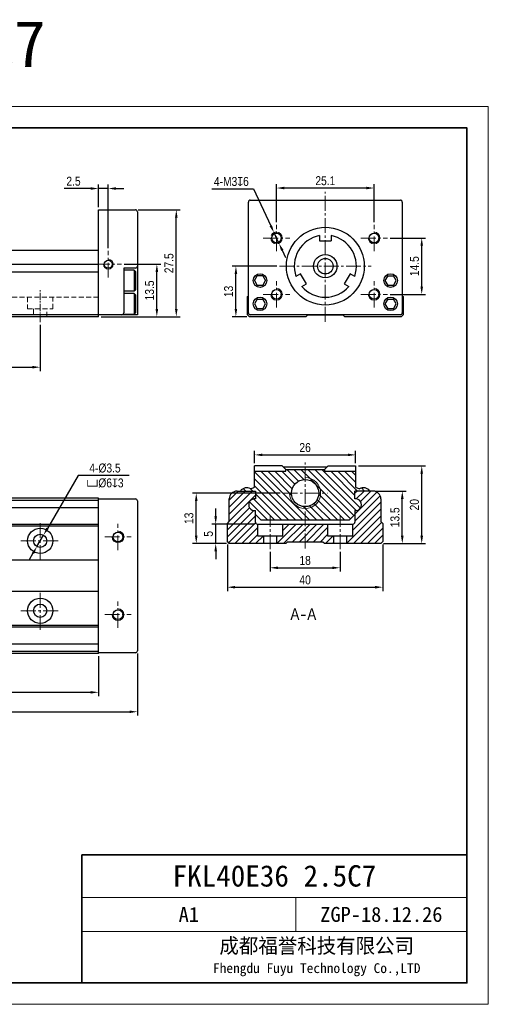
# Model space of a CAD drawing. Header units: millimetres. Extents: x 100 to 1557, y 30 to 283.
# Tile 8 of 16: x 683 to 804, y 30 to 283. Entities that reach past the tile are written whole.
import ezdxf

# ---------------------------------------------------------------- set-up
doc = ezdxf.new("R2010")
doc.units = ezdxf.units.MM
doc.linetypes.add('CENTER2', pattern=[28.575, 19.05, -3.175, 3.175, -3.175])
doc.linetypes.add('DASHED', pattern=[19.05, 12.7, -6.35])
doc.layers.get('Defpoints').update_dxf_attribs({"lineweight": 13})
for name, color, linetype, lineweight in [('剖面', 252, 'Continuous', 5), ('小粗', 7, 'Continuous', 25), ('标注', 3, 'Continuous', 13), ('点划线', 1, 'CENTER2', 13), ('粗线', 7, 'Continuous', 35), ('细线', 7, 'Continuous', 13), ('虚线', 253, 'DASHED', 13)]:
    doc.layers.add(name, color=color, linetype=linetype, lineweight=lineweight)
doc.styles.add('3.5', font='ARIALN.TTF', dxfattribs={"height": 2.3})
doc.styles.add('图号', font='txt', dxfattribs={"height": 3.5})
doc.dimstyles.new('A4—对齐', dxfattribs={"dimtxt": 2.3, "dimasz": 2, "dimexe": 1, "dimexo": 0.7, "dimgap": 0.7, "dimtad": 1, "dimdec": 1, "dimzin": 9, "dimdsep": 46, "dimtxsty": '3.5', "dimcen": 2.5, "dimadec": 0, "dimazin": 0, "dimtm": 1e-09, "dimtfac": 1, "dimtdec": 1, "dimtmove": 0, "dimatfit": 3, "dimfxl": 0, "dimtolj": 1, "dimarcsym": 0})
doc.dimstyles.new('A4—水平', dxfattribs={"dimtxt": 2.3, "dimasz": 2, "dimexe": 1, "dimexo": 0.7, "dimgap": 0.7, "dimtad": 1, "dimtih": 1, "dimtoh": 1, "dimdec": 1, "dimzin": 12, "dimdsep": 46, "dimtxsty": '3.5', "dimcen": 2.5, "dimadec": 0, "dimazin": 0, "dimtm": 1e-09, "dimtfac": 1, "dimtdec": 1, "dimtmove": 0, "dimatfit": 3, "dimfxl": 0, "dimtolj": 1, "dimarcsym": 0})

# ---------------------------------------------------------------- blocks, each defined once
blk = doc.blocks.new('A4图框')
at = {"layer": '粗线'}
for p in [(202, 5), (292, 35)]:
    blk.add_line(p, (202, 35), dxfattribs=at)
blk.add_lwpolyline([(5, 205), (292, 205), (292, 5), (5, 5)], close=True, dxfattribs=at)
at = {"layer": '细线'}
for p, q in [((292, 25), (202, 25)), ((252, 17), (252, 25)), ((292, 17), (202, 17))]:
    blk.add_line(p, q, dxfattribs=at)
blk.add_lwpolyline([(0, 210), (297, 210), (297, 0), (0, 0)], close=True, dxfattribs=at)
at = {"layer": '细线', "insert": (256.89, 11), "char_height": 3.5, "width": 70.2104, "attachment_point": 5, "style": '图号'}
blk.add_mtext('成都福誉科技有限公司\\P{\\H0.65714x;Fhengdu Fuyu Technology Co.,LTD}', dxfattribs=at)
blk = doc.blocks.new('*D95')
at = {"layer": 'Defpoints', "color": 0, "transparency": 16777216}
for p in [(553.41, 120.3), (703.41, 120.3), (703.41, 110.3)]:
    blk.add_point(p, dxfattribs=at)
at = {"layer": '标注', "color": 0, "lineweight": -2, "transparency": 16777216}
for p, q in [((553.41, 119.6), (553.41, 109.3)), ((703.41, 119.6), (703.41, 109.3)), ((555.41, 110.3), (701.41, 110.3))]:
    blk.add_line(p, q, dxfattribs=at)
at = {"layer": '标注', "color": 0, "transparency": 16777216}
for points in [[(555.41, 110.63), (555.41, 109.97), (553.41, 110.3)], [(701.41, 110.63), (701.41, 109.97), (703.41, 110.3)]]:
    blk.add_solid(points, dxfattribs=at)
at = {"layer": '标注', "color": 0, "transparency": 16777216, "insert": (628.41, 112.18), "char_height": 2.3, "width": 17.3777, "attachment_point": 5, "style": '3.5'}
blk.add_mtext('\\A1;100', dxfattribs=at)
blk = doc.blocks.new('*D97')
at = {"layer": 'Defpoints', "color": 0, "transparency": 16777216}
for p in [(504.41, 120.5), (713.41, 121), (713.41, 105.3)]:
    blk.add_point(p, dxfattribs=at)
at = {"layer": '标注', "color": 0, "lineweight": -2, "transparency": 16777216}
for p, q in [((504.41, 119.8), (504.41, 104.3)), ((713.41, 120.3), (713.41, 104.3)), ((506.41, 105.3), (711.41, 105.3))]:
    blk.add_line(p, q, dxfattribs=at)
at = {"layer": '标注', "color": 0, "transparency": 16777216}
for points in [[(506.41, 105.63), (506.41, 104.97), (504.41, 105.3)], [(711.41, 105.63), (711.41, 104.97), (713.41, 105.3)]]:
    blk.add_solid(points, dxfattribs=at)
at = {"layer": '标注', "color": 0, "transparency": 16777216, "insert": (608.91, 107.18), "char_height": 2.3, "width": 21.1351, "attachment_point": 5, "style": '3.5'}
blk.add_mtext('\\A1;159', dxfattribs=at)
blk = doc.blocks.new('*D102')
at = {"layer": 'Defpoints', "color": 0, "transparency": 16777216}
for p in [(568.41, 205.55), (688.41, 205.55), (688.41, 193.99)]:
    blk.add_point(p, dxfattribs=at)
at = {"layer": '标注', "color": 0, "lineweight": -2, "transparency": 16777216}
for p, q in [((568.41, 204.85), (568.41, 192.99)), ((688.41, 204.85), (688.41, 192.99)), ((570.41, 193.99), (686.41, 193.99))]:
    blk.add_line(p, q, dxfattribs=at)
at = {"layer": '标注', "color": 0, "transparency": 16777216}
for points in [[(570.41, 194.32), (570.41, 193.66), (568.41, 193.99)], [(686.41, 194.32), (686.41, 193.66), (688.41, 193.99)]]:
    blk.add_solid(points, dxfattribs=at)
at = {"layer": '标注', "color": 0, "transparency": 16777216, "insert": (628.41, 195.86), "char_height": 2.3, "width": 26.6642, "attachment_point": 5, "style": '3.5'}
blk.add_mtext('\\A1;1×60', dxfattribs=at)
blk = doc.blocks.new('*D103')
at = {"layer": 'Defpoints', "color": 0, "transparency": 16777216}
for p in [(703.41, 239.97), (703.41, 234.49), (705.91, 223.9)]:
    blk.add_point(p, dxfattribs=at)
at = {"layer": '标注', "color": 0, "lineweight": -2, "transparency": 16777216}
for p, q in [((703.41, 235.19), (703.41, 240.97)), ((705.91, 224.6), (705.91, 240.97)), ((701.41, 239.97), (694.53, 239.97)), ((705.91, 239.97), (703.41, 239.97)), ((707.91, 239.97), (709.91, 239.97))]:
    blk.add_line(p, q, dxfattribs=at)
at = {"layer": '标注', "color": 0, "transparency": 16777216}
for points in [[(701.41, 240.31), (701.41, 239.64), (703.41, 239.97)], [(707.91, 240.31), (707.91, 239.64), (705.91, 239.97)]]:
    blk.add_solid(points, dxfattribs=at)
at = {"layer": '标注', "color": 0, "transparency": 16777216, "insert": (696.97, 241.85), "char_height": 2.3, "attachment_point": 5, "style": '3.5'}
blk.add_mtext('\\A1;2.5', dxfattribs=at)
blk = doc.blocks.new('*D104')
at = {"layer": 'Defpoints', "color": 0, "transparency": 16777216}
for p in [(709.32, 220.49), (718.41, 220.49), (703.41, 206.99)]:
    blk.add_point(p, dxfattribs=at)
at = {"layer": '标注', "color": 0, "lineweight": -2, "transparency": 16777216}
for p, q in [((710.02, 220.49), (719.41, 220.49)), ((718.41, 208.99), (718.41, 218.49)), ((704.11, 206.99), (719.41, 206.99))]:
    blk.add_line(p, q, dxfattribs=at)
at = {"layer": '标注', "color": 0, "transparency": 16777216}
for points in [[(718.08, 218.49), (718.75, 218.49), (718.41, 220.49)], [(718.08, 208.99), (718.75, 208.99), (718.41, 206.99)]]:
    blk.add_solid(points, dxfattribs=at)
at = {"layer": '标注', "color": 0, "transparency": 16777216, "insert": (716.54, 213.74), "char_height": 2.3, "attachment_point": 5, "rotation": 90, "style": '3.5'}
blk.add_mtext('\\A1;13.5', dxfattribs=at)
blk = doc.blocks.new('*D105')
at = {"layer": 'Defpoints', "color": 0, "transparency": 16777216}
for p in [(712.91, 234.49), (723.41, 234.49), (703.41, 206.99)]:
    blk.add_point(p, dxfattribs=at)
at = {"layer": '标注', "color": 0, "lineweight": -2, "transparency": 16777216}
for p, q in [((713.61, 234.49), (724.41, 234.49)), ((723.41, 208.99), (723.41, 232.49)), ((704.11, 206.99), (724.41, 206.99))]:
    blk.add_line(p, q, dxfattribs=at)
at = {"layer": '标注', "color": 0, "transparency": 16777216}
for points in [[(723.08, 232.49), (723.75, 232.49), (723.41, 234.49)], [(723.08, 208.99), (723.75, 208.99), (723.41, 206.99)]]:
    blk.add_solid(points, dxfattribs=at)
at = {"layer": '标注', "color": 0, "transparency": 16777216, "insert": (721.54, 220.74), "char_height": 2.3, "attachment_point": 5, "rotation": 90, "style": '3.5'}
blk.add_mtext('\\A1;27.5', dxfattribs=at)
blk = doc.blocks.new('*D106')
at = {"layer": 'Defpoints', "color": 0, "transparency": 16777216}
for p in [(738.75, 219.99), (749.95, 219.99), (742.25, 206.99)]:
    blk.add_point(p, dxfattribs=at)
at = {"layer": '标注', "color": 0, "lineweight": -2, "transparency": 16777216}
for p, q in [((749.25, 219.99), (737.75, 219.99)), ((738.75, 208.99), (738.75, 217.99)), ((741.55, 206.99), (737.75, 206.99))]:
    blk.add_line(p, q, dxfattribs=at)
at = {"layer": '标注', "color": 0, "transparency": 16777216}
for points in [[(738.41, 217.99), (739.08, 217.99), (738.75, 219.99)], [(738.41, 208.99), (739.08, 208.99), (738.75, 206.99)]]:
    blk.add_solid(points, dxfattribs=at)
at = {"layer": '标注', "color": 0, "transparency": 16777216, "insert": (736.87, 213.49), "char_height": 2.3, "attachment_point": 5, "rotation": 90, "style": '3.5'}
blk.add_mtext('\\A1;13', dxfattribs=at)
blk = doc.blocks.new('*D107')
at = {"layer": 'Defpoints', "color": 0, "transparency": 16777216}
for p in [(777.71, 227.24), (786.55, 227.24), (777.71, 212.74)]:
    blk.add_point(p, dxfattribs=at)
at = {"layer": '标注', "color": 0, "lineweight": -2, "transparency": 16777216}
for p, q in [((778.41, 227.24), (787.55, 227.24)), ((786.55, 214.74), (786.55, 225.24)), ((778.41, 212.74), (787.55, 212.74))]:
    blk.add_line(p, q, dxfattribs=at)
at = {"layer": '标注', "color": 0, "transparency": 16777216}
for points in [[(786.21, 225.24), (786.88, 225.24), (786.55, 227.24)], [(786.21, 214.74), (786.88, 214.74), (786.55, 212.74)]]:
    blk.add_solid(points, dxfattribs=at)
at = {"layer": '标注', "color": 0, "transparency": 16777216, "insert": (784.67, 219.99), "char_height": 2.3, "attachment_point": 5, "rotation": 90, "style": '3.5'}
blk.add_mtext('\\A1;14.5', dxfattribs=at)
blk = doc.blocks.new('*D108')
at = {"layer": 'Defpoints', "color": 0, "transparency": 16777216}
for p in [(749.19, 240.11), (749.19, 230.65), (774.3, 230.65)]:
    blk.add_point(p, dxfattribs=at)
at = {"layer": '标注', "color": 0, "lineweight": -2, "transparency": 16777216}
for p, q in [((749.19, 231.35), (749.19, 241.11)), ((774.3, 231.35), (774.3, 241.11)), ((772.3, 240.11), (751.19, 240.11))]:
    blk.add_line(p, q, dxfattribs=at)
at = {"layer": '标注', "color": 0, "transparency": 16777216}
for points in [[(751.19, 240.44), (751.19, 239.77), (749.19, 240.11)], [(772.3, 240.44), (772.3, 239.77), (774.3, 240.11)]]:
    blk.add_solid(points, dxfattribs=at)
at = {"layer": '标注', "color": 0, "transparency": 16777216, "insert": (761.75, 241.98), "char_height": 2.3, "attachment_point": 5, "style": '3.5'}
blk.add_mtext('\\A1;25.1', dxfattribs=at)
blk = doc.blocks.new('*D109')
at = {"layer": 'Defpoints', "color": 0, "transparency": 16777216}
for p in [(748.56, 228.6), (749.82, 225.88)]:
    blk.add_point(p, dxfattribs=at)
at = {"layer": '标注', "color": 0, "lineweight": -2, "transparency": 16777216}
for p, q in [((732.55, 239.91), (743.3, 239.91)), ((743.3, 239.91), (747.72, 230.41)), ((749.82, 225.88), (748.56, 228.6)), ((750.67, 224.07), (751.51, 222.25))]:
    blk.add_line(p, q, dxfattribs=at)
blk.add_arc((749.19, 227.24), 1.5, 90, 153.1237, dxfattribs=at)
at = {"layer": '标注', "color": 0, "transparency": 16777216}
for points in [[(748.02, 230.55), (747.41, 230.27), (748.56, 228.6)], [(750.97, 224.21), (750.36, 223.93), (749.82, 225.88)]]:
    blk.add_solid(points, dxfattribs=at)
at = {"layer": '标注', "color": 0, "transparency": 16777216, "insert": (737.58, 241.78), "char_height": 2.3, "attachment_point": 5, "style": '3.5'}
blk.add_mtext('\\A1;4-M3{\\Fgdt|c134;x}6', dxfattribs=at)
blk = doc.blocks.new('*D111')
at = {"layer": 'Defpoints', "color": 0, "transparency": 16777216}
for p in [(733.55, 153.59), (744.3, 153.59), (737.05, 148.59)]:
    blk.add_point(p, dxfattribs=at)
at = {"layer": '标注', "color": 0, "lineweight": -2, "transparency": 16777216}
for p, q in [((733.55, 155.59), (733.55, 157.59)), ((743.6, 153.59), (732.55, 153.59)), ((733.55, 148.59), (733.55, 153.59)), ((736.35, 148.59), (732.55, 148.59)), ((733.55, 146.59), (733.55, 144.59))]:
    blk.add_line(p, q, dxfattribs=at)
at = {"layer": '标注', "color": 0, "transparency": 16777216}
for points in [[(733.21, 155.59), (733.88, 155.59), (733.55, 153.59)], [(733.21, 146.59), (733.88, 146.59), (733.55, 148.59)]]:
    blk.add_solid(points, dxfattribs=at)
at = {"layer": '标注', "color": 0, "transparency": 16777216, "insert": (731.68, 151.09), "char_height": 2.3, "attachment_point": 5, "rotation": 90, "style": '3.5'}
blk.add_mtext('\\A1;5', dxfattribs=at)
blk = doc.blocks.new('*D112')
at = {"layer": 'Defpoints', "color": 0, "transparency": 16777216}
for p in [(728.55, 161.59), (750.8, 161.59), (737.05, 148.59)]:
    blk.add_point(p, dxfattribs=at)
at = {"layer": '标注', "color": 0, "lineweight": -2, "transparency": 16777216}
for p, q in [((750.1, 161.59), (727.55, 161.59)), ((728.55, 150.59), (728.55, 159.59)), ((736.35, 148.59), (727.55, 148.59))]:
    blk.add_line(p, q, dxfattribs=at)
at = {"layer": '标注', "color": 0, "transparency": 16777216}
for points in [[(728.21, 159.59), (728.88, 159.59), (728.55, 161.59)], [(728.21, 150.59), (728.88, 150.59), (728.55, 148.59)]]:
    blk.add_solid(points, dxfattribs=at)
at = {"layer": '标注', "color": 0, "transparency": 16777216, "insert": (726.67, 155.09), "char_height": 2.3, "attachment_point": 5, "rotation": 90, "style": '3.5'}
blk.add_mtext('\\A1;13', dxfattribs=at)
blk = doc.blocks.new('*D113')
at = {"layer": 'Defpoints', "color": 0, "transparency": 16777216}
for p in [(774.05, 162.09), (781.55, 162.09), (776.05, 148.59)]:
    blk.add_point(p, dxfattribs=at)
at = {"layer": '标注', "color": 0, "lineweight": -2, "transparency": 16777216}
for p, q in [((774.75, 162.09), (782.55, 162.09)), ((781.55, 150.59), (781.55, 160.09)), ((776.75, 148.59), (782.55, 148.59))]:
    blk.add_line(p, q, dxfattribs=at)
at = {"layer": '标注', "color": 0, "transparency": 16777216}
for points in [[(781.21, 160.09), (781.88, 160.09), (781.55, 162.09)], [(781.21, 150.59), (781.88, 150.59), (781.55, 148.59)]]:
    blk.add_solid(points, dxfattribs=at)
at = {"layer": '标注', "color": 0, "transparency": 16777216, "insert": (779.67, 155.34), "char_height": 2.3, "attachment_point": 5, "rotation": 90, "style": '3.5'}
blk.add_mtext('\\A1;13.5', dxfattribs=at)
blk = doc.blocks.new('*D114')
at = {"layer": 'Defpoints', "color": 0, "transparency": 16777216}
for p in [(769.55, 168.59), (786.55, 168.59), (776.05, 148.59)]:
    blk.add_point(p, dxfattribs=at)
at = {"layer": '标注', "color": 0, "lineweight": -2, "transparency": 16777216}
for p, q in [((770.25, 168.59), (787.55, 168.59)), ((786.55, 150.59), (786.55, 166.59)), ((776.75, 148.59), (787.55, 148.59))]:
    blk.add_line(p, q, dxfattribs=at)
at = {"layer": '标注', "color": 0, "transparency": 16777216}
for points in [[(786.21, 166.59), (786.88, 166.59), (786.55, 168.59)], [(786.21, 150.59), (786.88, 150.59), (786.55, 148.59)]]:
    blk.add_solid(points, dxfattribs=at)
at = {"layer": '标注', "color": 0, "transparency": 16777216, "insert": (784.67, 158.59), "char_height": 2.3, "attachment_point": 5, "rotation": 90, "style": '3.5'}
blk.add_mtext('\\A1;20', dxfattribs=at)
blk = doc.blocks.new('*D115')
at = {"layer": 'Defpoints', "color": 0, "transparency": 16777216}
for p in [(769.55, 171.42), (743.55, 168.59), (769.55, 168.59)]:
    blk.add_point(p, dxfattribs=at)
at = {"layer": '标注', "color": 0, "lineweight": -2, "transparency": 16777216}
for p, q in [((743.55, 169.29), (743.55, 172.42)), ((769.55, 169.29), (769.55, 172.42)), ((745.55, 171.42), (767.55, 171.42))]:
    blk.add_line(p, q, dxfattribs=at)
at = {"layer": '标注', "color": 0, "transparency": 16777216}
for points in [[(745.55, 171.75), (745.55, 171.08), (743.55, 171.42)], [(767.55, 171.75), (767.55, 171.08), (769.55, 171.42)]]:
    blk.add_solid(points, dxfattribs=at)
at = {"layer": '标注', "color": 0, "transparency": 16777216, "insert": (756.55, 173.29), "char_height": 2.3, "attachment_point": 5, "style": '3.5'}
blk.add_mtext('\\A1;26', dxfattribs=at)
blk = doc.blocks.new('*D116')
at = {"layer": 'Defpoints', "color": 0, "transparency": 16777216}
for p in [(747.55, 147.18), (765.55, 147.18), (765.55, 142.36)]:
    blk.add_point(p, dxfattribs=at)
at = {"layer": '标注', "color": 0, "lineweight": -2, "transparency": 16777216}
for p, q in [((747.55, 146.48), (747.55, 141.36)), ((765.55, 146.48), (765.55, 141.36)), ((749.55, 142.36), (763.55, 142.36))]:
    blk.add_line(p, q, dxfattribs=at)
at = {"layer": '标注', "color": 0, "transparency": 16777216}
for points in [[(749.55, 142.69), (749.55, 142.02), (747.55, 142.36)], [(763.55, 142.69), (763.55, 142.02), (765.55, 142.36)]]:
    blk.add_solid(points, dxfattribs=at)
at = {"layer": '标注', "color": 0, "transparency": 16777216, "insert": (756.55, 144.23), "char_height": 2.3, "attachment_point": 5, "style": '3.5'}
blk.add_mtext('\\A1;18', dxfattribs=at)
blk = doc.blocks.new('*D117')
at = {"layer": 'Defpoints', "color": 0, "transparency": 16777216}
for p in [(736.55, 149.09), (776.55, 149.09), (776.55, 137.36)]:
    blk.add_point(p, dxfattribs=at)
at = {"layer": '标注', "color": 0, "lineweight": -2, "transparency": 16777216}
for p, q in [((736.55, 148.39), (736.55, 136.36)), ((776.55, 148.39), (776.55, 136.36)), ((738.55, 137.36), (774.55, 137.36))]:
    blk.add_line(p, q, dxfattribs=at)
at = {"layer": '标注', "color": 0, "transparency": 16777216}
for points in [[(738.55, 137.69), (738.55, 137.02), (736.55, 137.36)], [(774.55, 137.69), (774.55, 137.02), (776.55, 137.36)]]:
    blk.add_solid(points, dxfattribs=at)
at = {"layer": '标注', "color": 0, "transparency": 16777216, "insert": (756.55, 139.23), "char_height": 2.3, "attachment_point": 5, "style": '3.5'}
blk.add_mtext('\\A1;40', dxfattribs=at)
blk = doc.blocks.new('*D121')
at = {"layer": 'Defpoints', "color": 0, "transparency": 16777216}
for p in [(689.27, 150.77), (687.56, 147.83)]:
    blk.add_point(p, dxfattribs=at)
at = {"layer": '标注', "color": 0, "lineweight": -2, "transparency": 16777216}
for p, q in [((698.17, 166.08), (690.27, 152.5)), ((711.28, 166.08), (698.17, 166.08)), ((687.56, 147.83), (689.27, 150.77)), ((686.55, 146.1), (685.55, 144.37))]:
    blk.add_line(p, q, dxfattribs=at)
at = {"layer": '标注', "color": 0, "transparency": 16777216}
for points in [[(689.98, 152.67), (690.56, 152.33), (689.27, 150.77)], [(686.27, 146.27), (686.84, 145.93), (687.56, 147.83)]]:
    blk.add_solid(points, dxfattribs=at)
at = {"layer": '标注', "color": 0, "transparency": 16777216, "insert": (705.07, 166.08), "char_height": 2.3, "attachment_point": 5, "style": '3.5'}
blk.add_mtext('\\A1;4-%%C3.5\\P{\\Fgdt|c134;v}%%C6{\\Fgdt|c134;x}3', dxfattribs=at)

msp = doc.modelspace()

# ---------------------------------------------------------------- hatches: boundary and pattern name
at = {"layer": '剖面'}
h = msp.add_hatch(dxfattribs=at)
h.set_pattern_fill('ANSI31', color=256, scale=0.4, angle=90)
h.set_pattern_definition([(135, (751.2709, 164.6812), (-0.898026, -0.898026), [])])
h.paths.add_polyline_path([(756.55, 165.09), (756.55, 167.69), (751.55, 167.69), (751.55, 167.19), (743.55, 167.19), (743.55, 163.07), (742.55, 162.7, 0.394467), (739.89, 162.09), (743.75, 162.09), (743.75, 160.07, 1.143544), (743.75, 157.1), (743.75, 156.09), (745.25, 154.59), (756.55, 154.59), (756.55, 157.59, -0.414214), (752.55, 161.59), (753.05, 161.59, -0.414214)])
h.paths.add_polyline_path([(769.55, 167.19), (761.55, 167.19), (761.55, 167.69), (756.55, 167.69), (756.55, 165.59, -1), (756.55, 157.59), (756.55, 154.59), (767.85, 154.59), (769.35, 156.09), (769.35, 157.1, 1.143544), (769.35, 160.07), (769.35, 162.09), (773.21, 162.09, 0.394467), (770.55, 162.7), (769.55, 163.07)])
h.paths.add_polyline_path([(756.55, 165.59), (756.55, 165.09, -0.414214), (760.05, 161.59), (760.55, 161.59, 0.414214)], flags=17)
h.paths.add_polyline_path([(760.55, 161.59), (760.05, 161.59, -0.414214), (756.55, 158.09), (756.55, 157.59, 0.414214)], flags=17)
h.paths.add_polyline_path([(753.05, 161.59), (752.55, 161.59, 0.414214), (756.55, 157.59), (756.55, 158.09, -0.414214)], flags=17)
h = msp.add_hatch(dxfattribs=at)
h.set_pattern_fill('ANSI31', color=256, scale=0.4)
h.set_pattern_definition([(45, (772.661, 152.2763), (-0.898026, 0.898026), [])])
h.paths.add_polyline_path([(776.55, 153.79), (776.05, 154.29), (776.05, 160.09, 0.414214), (774.05, 162.09), (769.35, 162.09), (769.35, 160.07, -1.143544), (769.35, 157.1), (769.35, 154.09, -0.414214), (768.85, 153.59), (768.8, 153.59), (768.8, 150.59), (767.25, 150.59), (767.25, 148.59), (776.05, 148.59), (776.55, 149.09)])
h.paths.add_polyline_path([(762.3, 153.59), (756.55, 153.59), (756.55, 148.99), (761.15, 148.99), (761.55, 148.59), (763.85, 148.59), (763.85, 150.59), (762.3, 150.59)])
h.paths.add_polyline_path([(756.55, 153.59), (750.8, 153.59), (750.8, 150.59), (749.25, 150.59), (749.25, 148.59), (751.55, 148.59), (751.95, 148.99), (756.55, 148.99)])
h.paths.add_polyline_path([(744.3, 153.59), (744.25, 153.59, -0.414214), (743.75, 154.09), (743.75, 157.1, -1.143544), (743.75, 160.07), (743.75, 162.09), (739.05, 162.09, 0.414214), (737.05, 160.09), (737.05, 154.29), (736.55, 153.79), (736.55, 149.09), (737.05, 148.59), (745.85, 148.59), (745.85, 150.59), (744.3, 150.59)])

# ---------------------------------------------------------------- linework, layer by layer
at = {"layer": '小粗'}
for p, q in [((741.95, 207.99), (741.95, 236.49)), ((742.45, 236.99), (781.05, 236.99)), ((781.55, 236.49), (781.55, 207.99)), ((703.41, 234.49), (712.91, 234.49)), ((703.41, 206.99), (703.41, 234.49)), ((713.41, 233.99), (713.41, 207.49)), ((760.25, 227.85), (760.25, 226.49)), ((760.25, 226.49), (763.25, 226.49)), ((763.25, 227.85), (763.25, 226.49)), ((703.41, 223.99), (651.21, 223.99)), ((553.41, 220.49), (703.41, 220.49)), ((703.41, 218.49), (553.41, 218.49)), ((709.91, 219.49), (709.91, 217.17)), ((712.91, 219.49), (709.91, 219.49)), ((712.61, 218.94), (709.91, 218.94)), ((712.91, 218.64), (712.61, 218.94)), ((712.61, 218.94), (712.61, 213.64)), ((712.91, 218.64), (712.91, 213.94)), ((755.37, 218.04), (754.19, 217.36)), ((756.87, 215.44), (755.37, 218.04)), ((768.13, 218.04), (766.63, 215.44)), ((769.3, 217.36), (768.13, 218.04)), ((743.5, 216.29), (744.23, 217.54)), ((743.5, 216.29), (744.23, 215.04)), ((745.67, 217.54), (744.23, 217.54)), ((745.67, 217.54), (746.39, 216.29)), ((745.67, 215.04), (746.39, 216.29)), ((755.69, 214.76), (756.87, 215.44)), ((766.63, 215.44), (767.8, 214.76)), ((777.83, 217.54), (777.1, 216.29)), ((777.1, 216.29), (777.83, 215.04)), ((777.83, 217.54), (779.27, 217.54)), ((779.99, 216.29), (779.27, 217.54)), ((779.27, 215.04), (779.99, 216.29)), ((709.91, 215.41), (709.91, 211.17)), ((709.91, 213.64), (712.61, 213.64)), ((712.61, 212.94), (709.91, 212.94)), ((712.61, 213.64), (712.91, 213.94)), ((712.91, 212.64), (712.61, 212.94)), ((712.61, 212.94), (712.61, 207.64)), ((745.67, 215.04), (744.23, 215.04)), ((779.27, 215.04), (777.83, 215.04)), ((712.91, 212.64), (712.91, 207.94)), ((741.75, 212.19), (741.95, 212.39)), ((741.75, 207.49), (741.75, 212.19)), ((744.23, 211.54), (743.5, 210.29)), ((744.23, 211.54), (745.67, 211.54)), ((746.39, 210.29), (745.67, 211.54)), ((777.83, 211.54), (777.1, 210.29)), ((777.83, 211.54), (779.27, 211.54)), ((779.99, 210.29), (779.27, 211.54)), ((781.55, 212.39), (781.75, 212.19)), ((781.75, 212.19), (781.75, 207.49)), ((709.91, 209.41), (709.91, 207.99)), ((712.61, 207.64), (712.91, 207.94)), ((743.5, 210.29), (744.23, 209.04)), ((745.67, 209.04), (744.23, 209.04)), ((745.67, 209.04), (746.39, 210.29)), ((777.1, 210.29), (777.83, 209.04)), ((779.27, 209.04), (777.83, 209.04)), ((779.27, 209.04), (779.99, 210.29)), ((713.41, 207.49), (504.41, 207.49)), ((703.41, 206.99), (553.41, 206.99)), ((709.78, 207.64), (712.61, 207.64)), ((742.25, 206.99), (741.75, 207.49)), ((756.75, 206.99), (742.25, 206.99)), ((781.05, 207.49), (742.45, 207.49)), ((757.15, 207.39), (756.75, 206.99)), ((766.35, 207.39), (757.15, 207.39)), ((766.75, 206.99), (766.35, 207.39)), ((781.25, 206.99), (766.75, 206.99)), ((781.75, 207.49), (781.25, 206.99)), ((750.65, 168.59), (743.55, 168.59)), ((743.55, 163.07), (743.55, 168.59)), ((750.65, 168.59), (751.55, 167.69)), ((762.15, 168.29), (750.95, 168.29)), ((751.55, 167.19), (751.55, 167.69)), ((751.55, 167.69), (761.55, 167.69)), ((761.55, 167.69), (762.45, 168.59)), ((761.55, 167.69), (761.55, 167.19)), ((762.45, 168.59), (769.55, 168.59)), ((769.55, 168.59), (769.55, 163.07)), ((743.55, 167.19), (751.55, 167.19)), ((761.55, 167.19), (769.55, 167.19)), ((742.55, 162.7), (743.55, 163.07)), ((769.55, 163.07), (770.55, 162.7)), ((703.41, 160.3), (553.41, 160.3)), ((553.41, 159.8), (703.41, 159.8)), ((703.41, 120.3), (703.41, 160.3)), ((703.41, 160.1), (712.91, 160.1)), ((712.91, 160.1), (712.91, 160.1)), ((737.05, 154.29), (737.05, 160.09)), ((739.05, 162.09), (743.75, 162.09)), ((743.75, 162.09), (743.75, 160.07)), ((774.05, 162.09), (769.35, 162.09)), ((769.35, 160.07), (769.35, 162.09)), ((776.05, 160.09), (776.05, 154.29)), ((703.41, 157.8), (553.41, 157.8)), ((713.41, 159.6), (713.41, 159.6)), ((713.41, 159.6), (713.41, 121)), ((743.75, 154.09), (743.75, 157.1)), ((745.25, 154.59), (743.75, 156.09)), ((769.35, 156.09), (767.85, 154.59)), ((769.35, 157.1), (769.35, 154.09)), ((703.41, 153.5), (651.21, 153.5)), ((703.41, 153.1), (651.21, 153.1)), ((736.55, 153.79), (737.05, 154.29)), ((736.55, 149.09), (736.55, 153.79)), ((744.25, 153.59), (768.85, 153.59)), ((744.3, 153.59), (744.3, 150.59)), ((767.85, 154.59), (745.25, 154.59)), ((750.8, 150.59), (750.8, 153.59)), ((762.3, 153.59), (762.3, 150.59)), ((768.8, 150.59), (768.8, 153.59)), ((776.05, 154.29), (776.55, 153.79)), ((776.55, 153.79), (776.55, 149.09)), ((744.3, 150.59), (750.8, 150.59)), ((745.85, 150.59), (745.85, 148.59)), ((749.25, 148.59), (749.25, 150.59)), ((762.3, 150.59), (768.8, 150.59)), ((763.85, 150.59), (763.85, 148.59)), ((767.25, 148.59), (767.25, 150.59)), ((737.05, 148.59), (736.55, 149.09)), ((751.55, 148.59), (737.05, 148.59)), ((751.95, 148.99), (751.55, 148.59)), ((761.15, 148.99), (751.95, 148.99)), ((761.55, 148.59), (761.15, 148.99)), ((776.05, 148.59), (761.55, 148.59)), ((776.55, 149.09), (776.05, 148.59)), ((703.41, 144.3), (651.21, 144.3)), ((651.21, 136.3), (703.41, 136.3)), ((703.41, 127.5), (651.21, 127.5)), ((703.41, 127.1), (651.21, 127.1)), ((553.41, 122.8), (703.41, 122.8)), ((703.41, 120.8), (553.41, 120.8)), ((703.41, 120.3), (553.41, 120.3)), ((712.91, 120.5), (703.41, 120.5)), ((712.91, 120.5), (712.91, 120.5)), ((713.41, 121), (713.41, 121))]:
    msp.add_line(p, q, dxfattribs=at)
for centre, radius in [((749.19, 227.24), 1.25), ((761.75, 219.99), 10), ((774.3, 227.24), 1.25), ((705.91, 220.49), 1.02), ((761.75, 219.99), 3), ((761.75, 219.99), 2), ((744.95, 216.29), 1.75), ((778.55, 216.29), 1.75), ((749.19, 212.74), 1.25), ((774.3, 212.74), 1.25), ((744.95, 210.29), 1.75), ((778.55, 210.29), 1.75), ((756.55, 161.59), 3.5), ((688.41, 149.3), 3.25), ((688.41, 149.3), 1.7), ((708.41, 150.3), 1.25), ((688.41, 131.3), 3.25), ((688.41, 131.3), 1.7), ((708.41, 130.3), 1.25)]:
    msp.add_circle(centre, radius, dxfattribs=at)
for centre, radius, start, end in [((742.45, 236.49), 0.5, 90, 180), ((781.05, 236.49), 0.5, 0, 90), ((712.91, 233.99), 0.5, 0, 90), ((761.75, 219.99), 8, 100.8069, 199.1931), ((761.75, 219.99), 8, 340.8069, 79.1931), ((712.91, 219.99), 0.5, 270, 0), ((761.75, 219.99), 8, 220.8069, 319.1931), ((709.41, 207.99), 0.5, 270, 0), ((742.45, 207.99), 0.5, 180, 270), ((781.05, 207.99), 0.5, 270, 0), ((741.55, 160.97), 2, 60, 146.1103), ((771.55, 160.97), 2, 33.8897, 120), ((712.91, 159.6), 0.5, 0, 90), ((739.05, 160.09), 2, 90.0001, 180), ((743.55, 158.59), 1.5, 82.3377, 277.6623), ((769.55, 158.59), 1.5, 262.3377, 97.6623), ((774.05, 160.09), 2, 0, 90), ((744.25, 154.09), 0.5, 180, 270), ((768.85, 154.09), 0.5, 270, 0), ((712.91, 121), 0.5, 270, 0)]:
    msp.add_arc(centre, radius, start, end, dxfattribs=at)
for points, knots in [([(709.91, 217.17), (709.91, 217.1), (709.91, 217.03), (709.91, 216.92), (709.91, 216.88), (709.9, 216.81), (709.9, 216.77), (709.9, 216.66), (709.9, 216.59), (709.89, 216.44), (709.89, 216.36), (709.89, 216.21), (709.89, 216.14), (709.9, 215.99), (709.9, 215.84), (709.91, 215.7), (709.91, 215.59), (709.91, 215.55), (709.91, 215.48), (709.91, 215.45), (709.91, 215.41)], [0, 0, 0, 0, 0.125, 0.125, 0.1875, 0.1875, 0.25, 0.25, 0.375, 0.375, 0.5, 0.5, 0.625, 0.625, 0.75, 0.875, 0.875, 0.9375, 0.9375, 1, 1, 1, 1]), ([(709.91, 211.17), (709.91, 211.1), (709.91, 211.03), (709.91, 210.88), (709.9, 210.74), (709.9, 210.59), (709.89, 210.48), (709.89, 210.44), (709.89, 210.38), (709.89, 210.36), (709.89, 210.33), (709.89, 210.31), (709.89, 210.21), (709.89, 210.14), (709.9, 209.99), (709.9, 209.84), (709.91, 209.7), (709.91, 209.55), (709.91, 209.48), (709.91, 209.41)], [0, 0, 0, 0, 0.125, 0.125, 0.25, 0.375, 0.375, 0.4375, 0.4375, 0.46875, 0.46875, 0.5, 0.5, 0.625, 0.625, 0.75, 0.875, 0.875, 1, 1, 1, 1])]:
    msp.add_open_spline(points, degree=3, knots=knots, dxfattribs=at)
at = {"layer": '标注'}
for centre, radius in [((749.19, 227.24), 1.5), ((774.3, 227.24), 1.5), ((705.91, 220.49), 1.25), ((749.19, 212.74), 1.5), ((774.3, 212.74), 1.5), ((756.55, 161.59), 4), ((708.41, 150.3), 1.5), ((708.41, 130.3), 1.5)]:
    msp.add_arc(centre, radius, 180, 90, dxfattribs=at)
at = {"layer": '点划线', "ltscale": 0.2}
for p, q in [((761.75, 205.69), (761.75, 239.11)), ((749.19, 223.83), (749.19, 230.65)), ((774.3, 223.83), (774.3, 230.65)), ((745.78, 227.24), (752.6, 227.24)), ((770.9, 227.24), (777.71, 227.24)), ((705.91, 217.08), (705.91, 223.9)), ((702.51, 220.49), (709.32, 220.49)), ((749.95, 219.99), (773.54, 219.99)), ((749.19, 209.33), (749.19, 216.15)), ((774.3, 209.33), (774.3, 216.15)), ((745.78, 212.74), (752.6, 212.74)), ((770.9, 212.74), (777.71, 212.74)), ((756.55, 147.36), (756.55, 169.42)), ((750.8, 161.59), (762.29, 161.59)), ((747.55, 147.18), (747.55, 155.76)), ((765.55, 147.18), (765.55, 155.76)), ((688.41, 144.35), (688.41, 154.25)), ((708.41, 146.89), (708.41, 153.71)), ((705.01, 150.3), (711.82, 150.3)), ((683.46, 149.3), (693.37, 149.3)), ((688.41, 126.35), (688.41, 136.25)), ((708.41, 126.89), (708.41, 133.71)), ((683.46, 131.3), (693.37, 131.3)), ((705.01, 130.3), (711.82, 130.3))]:
    msp.add_line(p, q, dxfattribs=at)
at = {"layer": '点划线', "ltscale": 0.1}
msp.add_line((688.41, 205.55), (688.41, 213.94), dxfattribs=at)
at = {"layer": '虚线', "ltscale": 0.1}
for p, q in [((703.41, 211.99), (553.41, 211.99)), ((685.16, 211.99), (685.16, 208.99)), ((691.66, 208.99), (691.66, 211.99)), ((685.16, 208.99), (691.66, 208.99)), ((686.71, 208.99), (686.71, 206.99)), ((690.11, 206.99), (690.11, 208.99))]:
    msp.add_line(p, q, dxfattribs=at)

# ---------------------------------------------------------------- block references
at = {"layer": '标注', "xscale": 1.10045781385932, "yscale": 1.10045781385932, "zscale": 1.10045781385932}
msp.add_blockref('A4图框', (476.84, 30), dxfattribs=at)

# ---------------------------------------------------------------- texts
at = {"layer": '标注', "attachment_point": 1, "style": '3.5'}
for s, width, gutter_width, heights, insert, char_height in [('{\\fSimSun|b0|i0|c134|p2;FKL40E36 2.5C7}', 142.7989, 0, [20.2], (575.54, 283.22), 12), ('A{\\fSimSun|b0|i0|c134|p34;-}A', 25.6764, 11.5, [0], (752.78, 131.95), 3)]:
    msp.add_mtext_dynamic_manual_height_columns(s, width=width, gutter_width=gutter_width, heights=heights, dxfattribs=dict(at, insert=insert, char_height=char_height))
at = {"layer": '标注', "attachment_point": 5, "style": '图号'}
for s, insert, char_height, width in [('FKL40E36 2.5C7', (748.65, 63.01), 5.5023, 99.0412), ('A1', (726.64, 53.11), 3.852, 55.0229), ('ZGP-18.12.26', (776.16, 53.11), 3.8516, 44.0183)]:
    msp.add_mtext(s, dxfattribs=dict(at, insert=insert, char_height=char_height, width=width))

# ---------------------------------------------------------------- dimensions: what is measured, and where the dimension line sits
at = {"layer": '标注'}
for base, p1, p2, picture, middle in [((703.41, 239.97), (705.91, 223.9), (703.41, 234.49), '*D103', (696.97, 241.85)), ((776.55, 137.36), (736.55, 149.09), (776.55, 149.09), '*D117', (756.55, 139.23))]:
    dim = msp.add_linear_dim(base=base, p1=p1, p2=p2, dimstyle='A4—对齐', dxfattribs=at)
    dim.commit()
    dim.dimension.update_dxf_attribs({"geometry": picture, "text_midpoint": middle})
for base, p1, p2, picture, middle in [((749.19, 240.11), (774.3, 230.65), (749.19, 230.65), '*D108', (761.75, 240.11)), ((769.55, 171.42), (743.55, 168.59), (769.55, 168.59), '*D115', (756.55, 171.42)), ((765.55, 142.36), (747.55, 147.18), (765.55, 147.18), '*D116', (756.55, 142.36))]:
    dim = msp.add_linear_dim(base=base, p1=p1, p2=p2, dimstyle='A4—对齐', dxfattribs=at)
    dim.commit()
    dim.dimension.update_dxf_attribs({"geometry": picture, "text_midpoint": middle, "dimtype": 160})
for p1, p2, text, picture, middle in [((749.82, 225.88), (748.56, 228.6), '4-M3{\\Fgdt|c134;x}6', '*D109', (737.58, 239.91)), ((687.56, 147.83), (689.27, 150.77), '4-%%C3.5\\X{\\Fgdt|c134;v}%%C6{\\Fgdt|c134;x}3', '*D121', (705.07, 166.08))]:
    dim = msp.add_diameter_dim_2p(p1=p1, p2=p2, text=text, dimstyle='A4—水平', dxfattribs=at)
    dim.commit()
    dim.dimension.update_dxf_attribs({"geometry": picture, "text_midpoint": middle, "dimtype": 163})
for base, p1, p2, picture, middle in [((723.41, 234.49), (703.41, 206.99), (712.91, 234.49), '*D105', (721.54, 220.74)), ((786.55, 227.24), (777.71, 212.74), (777.71, 227.24), '*D107', (784.67, 219.99)), ((718.41, 220.49), (703.41, 206.99), (709.32, 220.49), '*D104', (716.54, 213.74)), ((738.75, 219.99), (742.25, 206.99), (749.95, 219.99), '*D106', (736.87, 213.49)), ((786.55, 168.59), (776.05, 148.59), (769.55, 168.59), '*D114', (784.67, 158.59)), ((728.55, 161.59), (737.05, 148.59), (750.8, 161.59), '*D112', (726.67, 155.09)), ((781.55, 162.09), (776.05, 148.59), (774.05, 162.09), '*D113', (779.67, 155.34)), ((733.55, 153.59), (737.05, 148.59), (744.3, 153.59), '*D111', (731.68, 151.09))]:
    dim = msp.add_linear_dim(base=base, p1=p1, p2=p2, angle=90, dimstyle='A4—对齐', dxfattribs=at)
    dim.commit()
    dim.dimension.update_dxf_attribs({"geometry": picture, "text_midpoint": middle})
for base, p1, p2, text, picture, middle in [((688.41, 193.99), (568.41, 205.55), (688.41, 205.55), '1×60', '*D102', (628.41, 195.86)), ((713.41, 105.3), (504.41, 120.5), (713.41, 121), '159', '*D97', (608.91, 107.18)), ((703.41, 110.3), (553.41, 120.3), (703.41, 120.3), '100', '*D95', (628.41, 112.18))]:
    dim = msp.add_linear_dim(base=base, p1=p1, p2=p2, text=text, dimstyle='A4—对齐', dxfattribs=at)
    dim.commit()
    dim.dimension.update_dxf_attribs({"geometry": picture, "text_midpoint": middle})

doc.saveas('drawing.dxf')
